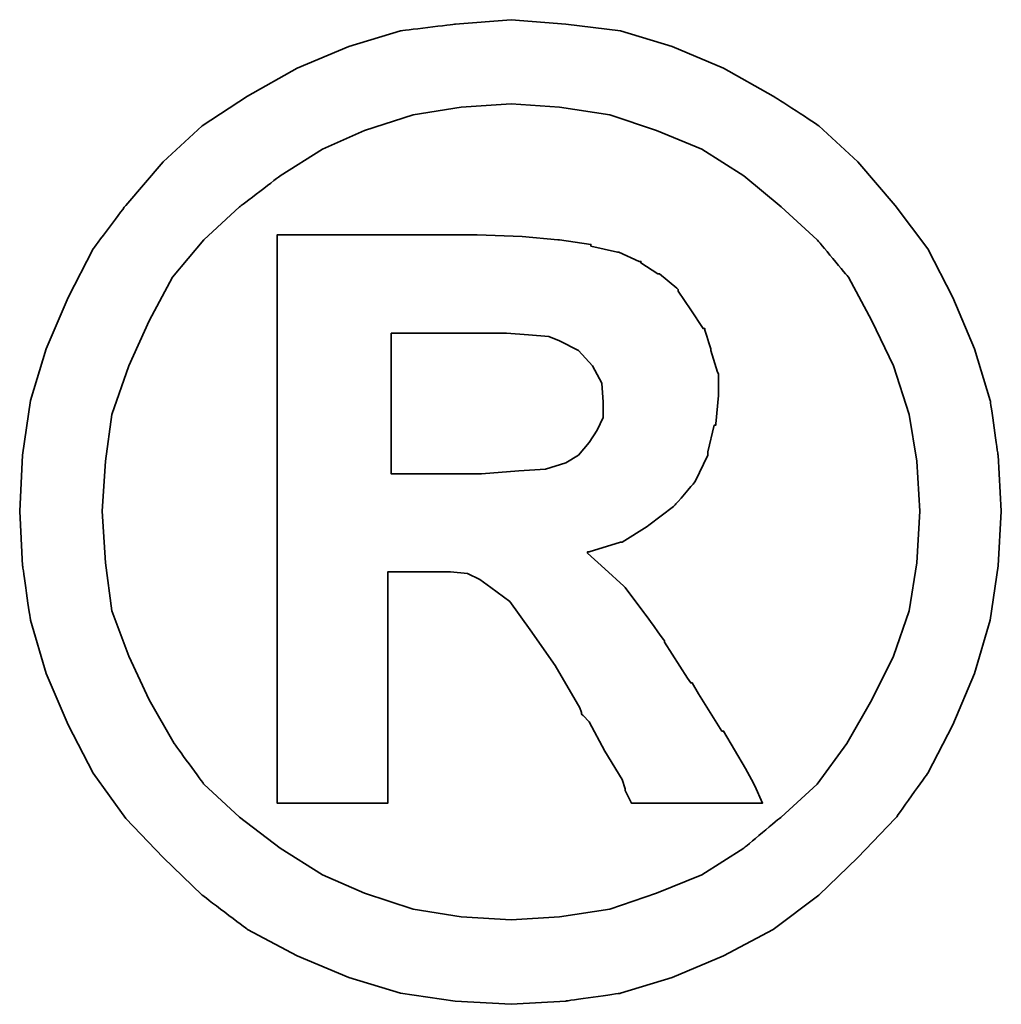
# Model space of a CAD drawing. Header units: millimetres. Extents: x -224 to -44, y 55 to 174.
# Tile 59 of 61: x -72.72 to -72.179, y 125.761 to 126.304. Entities that reach past the tile are written whole.
import ezdxf

# ---------------------------------------------------------------- set-up
doc = ezdxf.new("R2010")
doc.units = ezdxf.units.MM
doc.header["$LTSCALE"] = 0.1
doc.layers.add('DIM', color=4, linetype='CONTINUOUS')
doc.layers.add('layer 1', color=7, linetype='CONTINUOUS')

# ---------------------------------------------------------------- blocks, each defined once
blk = doc.blocks.new('TBI MOTION logo(完整正式版)')
at = {"layer": 'layer 1', "color": 22, "lineweight": 35}
for points, knots in [([(81.20634, 4.98624), (81.20634, 4.98624), (81.18649, 5.32862), (81.18649, 5.32862), (81.18649, 5.32862), (81.18649, 5.32862), (81.13886, 5.66206), (81.13886, 5.66206), (81.13886, 5.66206), (81.13886, 5.66206), (81.04359, 5.97764), (81.04359, 5.97764), (81.04359, 5.97764), (81.04359, 5.97764), (80.91061, 6.29124), (80.91061, 6.29124), (80.91061, 6.29124), (80.91061, 6.29124), (80.75778, 6.58697), (80.75778, 6.58697), (80.75778, 6.58697), (80.75778, 6.58697), (80.5593, 6.85294), (80.5593, 6.85294), (80.5593, 6.85294), (80.5593, 6.85294), (80.33105, 7.1189), (80.33105, 7.1189), (80.33105, 7.1189), (80.33105, 7.1189), (80.09287, 7.33921), (80.09287, 7.33921), (80.09287, 7.33921), (80.09287, 7.33921), (79.815, 7.51982), (79.815, 7.51982), (79.815, 7.51982), (79.815, 7.51982), (79.51133, 7.69051), (79.51133, 7.69051), (79.51133, 7.69051), (79.51133, 7.69051), (79.19773, 7.8235), (79.19773, 7.8235), (79.19773, 7.8235), (79.19773, 7.8235), (78.88215, 7.91877), (78.88215, 7.91877), (78.88215, 7.91877), (78.88215, 7.91877), (78.54871, 7.95846), (78.54871, 7.95846), (78.54871, 7.95846), (78.54871, 7.95846), (78.21526, 7.98625), (78.21526, 7.98625), (78.21526, 7.98625), (78.21526, 7.98625), (77.87388, 7.95846), (77.87388, 7.95846), (77.87388, 7.95846), (77.87388, 7.95846), (77.54044, 7.91877), (77.54044, 7.91877), (77.54044, 7.91877), (77.54044, 7.91877), (77.22485, 7.8235), (77.22485, 7.8235), (77.22485, 7.8235), (77.22485, 7.8235), (76.91027, 7.69051), (76.91027, 7.69051), (76.91027, 7.69051), (76.91027, 7.69051), (76.6056, 7.51982), (76.6056, 7.51982), (76.6056, 7.51982), (76.6056, 7.51982), (76.32972, 7.33921), (76.32972, 7.33921), (76.32972, 7.33921), (76.32972, 7.33921), (76.09154, 7.1189), (76.09154, 7.1189), (76.09154, 7.1189), (76.09154, 7.1189), (75.86329, 6.85294), (75.86329, 6.85294), (75.86329, 6.85294), (75.86329, 6.85294), (75.66382, 6.58697), (75.66382, 6.58697), (75.66382, 6.58697), (75.66382, 6.58697), (75.51099, 6.29124), (75.51099, 6.29124), (75.51099, 6.29124), (75.51099, 6.29124), (75.37702, 5.97764), (75.37702, 5.97764), (75.37702, 5.97764), (75.37702, 5.97764), (75.28175, 5.66206), (75.28175, 5.66206), (75.28175, 5.66206), (75.28175, 5.66206), (75.23411, 5.32862), (75.23411, 5.32862), (75.23411, 5.32862), (75.23411, 5.32862), (75.21625, 4.98624), (75.21625, 4.98624), (75.21625, 4.98624), (75.21625, 4.98624), (75.23411, 4.6528), (75.23411, 4.6528), (75.23411, 4.6528), (75.23411, 4.6528), (75.28175, 4.32035), (75.28175, 4.32035), (75.28175, 4.32035), (75.28175, 4.32035), (75.37702, 3.99583), (75.37702, 3.99583), (75.37702, 3.99583), (75.37702, 3.99583), (75.51099, 3.68224), (75.51099, 3.68224), (75.51099, 3.68224), (75.51099, 3.68224), (75.66382, 3.38749), (75.66382, 3.38749), (75.66382, 3.38749), (75.66382, 3.38749), (75.86329, 3.10963), (75.86329, 3.10963), (75.86329, 3.10963), (75.86329, 3.10963), (76.09154, 2.87145), (76.09154, 2.87145), (76.09154, 2.87145), (76.09154, 2.87145), (76.32972, 2.6432), (76.32972, 2.6432), (76.32972, 2.6432), (76.32972, 2.6432), (76.6056, 2.43381), (76.6056, 2.43381), (76.6056, 2.43381), (76.6056, 2.43381), (76.91027, 2.27205), (76.91027, 2.27205), (76.91027, 2.27205), (76.91027, 2.27205), (77.22485, 2.13906), (77.22485, 2.13906), (77.22485, 2.13906), (77.22485, 2.13906), (77.54044, 2.0438), (77.54044, 2.0438), (77.54044, 2.0438), (77.54044, 2.0438), (77.87388, 1.99616), (77.87388, 1.99616), (77.87388, 1.99616), (77.87388, 1.99616), (78.21526, 1.97631), (78.21526, 1.97631), (78.21526, 1.97631), (78.21526, 1.97631), (78.54871, 1.99616), (78.54871, 1.99616), (78.54871, 1.99616), (78.54871, 1.99616), (78.88215, 2.0438), (78.88215, 2.0438), (78.88215, 2.0438), (78.88215, 2.0438), (79.19773, 2.13906), (79.19773, 2.13906), (79.19773, 2.13906), (79.19773, 2.13906), (79.51133, 2.27205), (79.51133, 2.27205), (79.51133, 2.27205), (79.51133, 2.27205), (79.815, 2.43381), (79.815, 2.43381), (79.815, 2.43381), (79.815, 2.43381), (80.09287, 2.6432), (80.09287, 2.6432), (80.09287, 2.6432), (80.09287, 2.6432), (80.33105, 2.87145), (80.33105, 2.87145), (80.33105, 2.87145), (80.33105, 2.87145), (80.5593, 3.10963), (80.5593, 3.10963), (80.5593, 3.10963), (80.5593, 3.10963), (80.75778, 3.38749), (80.75778, 3.38749), (80.75778, 3.38749), (80.75778, 3.38749), (80.91061, 3.68224), (80.91061, 3.68224), (80.91061, 3.68224), (80.91061, 3.68224), (81.04359, 3.99583), (81.04359, 3.99583), (81.04359, 3.99583), (81.04359, 3.99583), (81.13886, 4.32035), (81.13886, 4.32035), (81.13886, 4.32035), (81.13886, 4.32035), (81.18649, 4.6528), (81.18649, 4.6528), (81.18649, 4.6528), (81.18649, 4.6528), (81.20634, 4.98624), (81.20634, 4.98624)], [0, 0, 0, 0, 0.0178571, 0.0178571, 0.0178571, 0.0178572, 0.0357143, 0.0357143, 0.0357143, 0.0357143, 0.0535714, 0.0535714, 0.0535714, 0.0535714, 0.0714286, 0.0714286, 0.0714286, 0.0714286, 0.0892857, 0.0892857, 0.0892857, 0.0892857, 0.1071429, 0.1071429, 0.1071429, 0.1071429, 0.125, 0.125, 0.125, 0.125, 0.1428571, 0.1428571, 0.1428571, 0.1428572, 0.1607143, 0.1607143, 0.1607143, 0.1607143, 0.1785714, 0.1785714, 0.1785714, 0.1785714, 0.1964286, 0.1964286, 0.1964286, 0.1964286, 0.2142857, 0.2142857, 0.2142857, 0.2142857, 0.2321429, 0.2321429, 0.2321429, 0.2321429, 0.25, 0.25, 0.25, 0.25, 0.2678571, 0.2678571, 0.2678571, 0.2678572, 0.2857143, 0.2857143, 0.2857143, 0.2857143, 0.3035714, 0.3035714, 0.3035714, 0.3035714, 0.3214286, 0.3214286, 0.3214286, 0.3214286, 0.3392857, 0.3392857, 0.3392857, 0.3392857, 0.3571429, 0.3571429, 0.3571429, 0.3571429, 0.375, 0.375, 0.375, 0.375, 0.3928571, 0.3928571, 0.3928571, 0.3928572, 0.4107143, 0.4107143, 0.4107143, 0.4107143, 0.4285714, 0.4285714, 0.4285714, 0.4285714, 0.4464286, 0.4464286, 0.4464286, 0.4464286, 0.4642857, 0.4642857, 0.4642857, 0.4642857, 0.4821429, 0.4821429, 0.4821429, 0.4821429, 0.5, 0.5, 0.5, 0.5, 0.5178571, 0.5178571, 0.5178571, 0.5178572, 0.5357143, 0.5357143, 0.5357143, 0.5357143, 0.5535714, 0.5535714, 0.5535714, 0.5535714, 0.5714286, 0.5714286, 0.5714286, 0.5714286, 0.5892857, 0.5892857, 0.5892857, 0.5892857, 0.6071429, 0.6071429, 0.6071429, 0.6071429, 0.625, 0.625, 0.625, 0.625, 0.6428571, 0.6428571, 0.6428571, 0.6428572, 0.6607143, 0.6607143, 0.6607143, 0.6607143, 0.6785714, 0.6785714, 0.6785714, 0.6785714, 0.6964286, 0.6964286, 0.6964286, 0.6964286, 0.7142857, 0.7142857, 0.7142857, 0.7142857, 0.7321429, 0.7321429, 0.7321429, 0.7321429, 0.75, 0.75, 0.75, 0.75, 0.7678571, 0.7678571, 0.7678571, 0.7678572, 0.7857143, 0.7857143, 0.7857143, 0.7857143, 0.8035714, 0.8035714, 0.8035714, 0.8035714, 0.8214286, 0.8214286, 0.8214286, 0.8214286, 0.8392857, 0.8392857, 0.8392857, 0.8392857, 0.8571429, 0.8571429, 0.8571429, 0.8571429, 0.875, 0.875, 0.875, 0.875, 0.8928571, 0.8928571, 0.8928571, 0.8928572, 0.9107143, 0.9107143, 0.9107143, 0.9107143, 0.9285714, 0.9285714, 0.9285714, 0.9285714, 0.9464286, 0.9464286, 0.9464286, 0.9464286, 0.9642857, 0.9642857, 0.9642857, 0.9642857, 0.9821429, 0.9821429, 0.9821429, 0.9821429, 1, 1, 1, 1]), ([(80.71014, 4.98624), (80.71014, 4.98624), (80.69129, 5.29091), (80.69129, 5.29091), (80.69129, 5.29091), (80.69129, 5.29091), (80.64464, 5.57672), (80.64464, 5.57672), (80.64464, 5.57672), (80.64464, 5.57672), (80.54937, 5.87245), (80.54937, 5.87245), (80.54937, 5.87245), (80.54937, 5.87245), (80.41639, 6.14833), (80.41639, 6.14833), (80.41639, 6.14833), (80.41639, 6.14833), (80.27349, 6.41429), (80.27349, 6.41429), (80.27349, 6.41429), (80.27349, 6.41429), (80.08295, 6.64255), (80.08295, 6.64255), (80.08295, 6.64255), (80.08295, 6.64255), (79.86264, 6.84301), (79.86264, 6.84301), (79.86264, 6.84301), (79.86264, 6.84301), (79.63439, 7.03355), (79.63439, 7.03355), (79.63439, 7.03355), (79.63439, 7.03355), (79.37835, 7.1963), (79.37835, 7.1963), (79.37835, 7.1963), (79.37835, 7.1963), (79.10246, 7.30944), (79.10246, 7.30944), (79.10246, 7.30944), (79.10246, 7.30944), (78.81665, 7.40471), (78.81665, 7.40471), (78.81665, 7.40471), (78.81665, 7.40471), (78.511, 7.45234), (78.511, 7.45234), (78.511, 7.45234), (78.511, 7.45234), (78.21526, 7.47219), (78.21526, 7.47219), (78.21526, 7.47219), (78.21526, 7.47219), (77.9106, 7.45234), (77.9106, 7.45234), (77.9106, 7.45234), (77.9106, 7.45234), (77.61685, 7.40471), (77.61685, 7.40471), (77.61685, 7.40471), (77.61685, 7.40471), (77.32012, 7.30944), (77.32012, 7.30944), (77.32012, 7.30944), (77.32012, 7.30944), (77.06309, 7.1963), (77.06309, 7.1963), (77.06309, 7.1963), (77.06309, 7.1963), (76.80606, 7.03355), (76.80606, 7.03355), (76.80606, 7.03355), (76.80606, 7.03355), (76.55797, 6.84301), (76.55797, 6.84301), (76.55797, 6.84301), (76.55797, 6.84301), (76.34063, 6.64255), (76.34063, 6.64255), (76.34063, 6.64255), (76.34063, 6.64255), (76.1491, 6.41429), (76.1491, 6.41429), (76.1491, 6.41429), (76.1491, 6.41429), (76.0062, 6.14833), (76.0062, 6.14833), (76.0062, 6.14833), (76.0062, 6.14833), (75.88314, 5.87245), (75.88314, 5.87245), (75.88314, 5.87245), (75.88314, 5.87245), (75.77794, 5.57672), (75.77794, 5.57672), (75.77794, 5.57672), (75.77794, 5.57672), (75.73924, 5.29091), (75.73924, 5.29091), (75.73924, 5.29091), (75.73924, 5.29091), (75.72039, 4.98624), (75.72039, 4.98624), (75.72039, 4.98624), (75.72039, 4.98624), (75.73924, 4.67165), (75.73924, 4.67165), (75.73924, 4.67165), (75.73924, 4.67165), (75.77794, 4.37791), (75.77794, 4.37791), (75.77794, 4.37791), (75.77794, 4.37791), (75.88314, 4.10102), (75.88314, 4.10102), (75.88314, 4.10102), (75.88314, 4.10102), (76.0062, 3.83407), (76.0062, 3.83407), (76.0062, 3.83407), (76.0062, 3.83407), (76.15902, 3.56811), (76.15902, 3.56811), (76.15902, 3.56811), (76.15902, 3.56811), (76.34063, 3.32001), (76.34063, 3.32001), (76.34063, 3.32001), (76.34063, 3.32001), (76.55797, 3.11955), (76.55797, 3.11955), (76.55797, 3.11955), (76.55797, 3.11955), (76.80606, 2.92901), (76.80606, 2.92901), (76.80606, 2.92901), (76.80606, 2.92901), (77.06309, 2.76725), (77.06309, 2.76725), (77.06309, 2.76725), (77.06309, 2.76725), (77.32012, 2.65412), (77.32012, 2.65412), (77.32012, 2.65412), (77.32012, 2.65412), (77.61685, 2.55786), (77.61685, 2.55786), (77.61685, 2.55786), (77.61685, 2.55786), (77.9106, 2.51022), (77.9106, 2.51022), (77.9106, 2.51022), (77.9106, 2.51022), (78.21526, 2.49137), (78.21526, 2.49137), (78.21526, 2.49137), (78.21526, 2.49137), (78.511, 2.51022), (78.511, 2.51022), (78.511, 2.51022), (78.511, 2.51022), (78.81665, 2.55786), (78.81665, 2.55786), (78.81665, 2.55786), (78.81665, 2.55786), (79.10246, 2.65412), (79.10246, 2.65412), (79.10246, 2.65412), (79.10246, 2.65412), (79.37835, 2.76725), (79.37835, 2.76725), (79.37835, 2.76725), (79.37835, 2.76725), (79.63439, 2.92901), (79.63439, 2.92901), (79.63439, 2.92901), (79.63439, 2.92901), (79.86264, 3.11955), (79.86264, 3.11955), (79.86264, 3.11955), (79.86264, 3.11955), (80.08295, 3.32001), (80.08295, 3.32001), (80.08295, 3.32001), (80.08295, 3.32001), (80.26356, 3.56811), (80.26356, 3.56811), (80.26356, 3.56811), (80.26356, 3.56811), (80.41639, 3.83407), (80.41639, 3.83407), (80.41639, 3.83407), (80.41639, 3.83407), (80.54937, 4.10102), (80.54937, 4.10102), (80.54937, 4.10102), (80.54937, 4.10102), (80.64464, 4.37791), (80.64464, 4.37791), (80.64464, 4.37791), (80.64464, 4.37791), (80.69129, 4.67165), (80.69129, 4.67165), (80.69129, 4.67165), (80.69129, 4.67165), (80.71014, 4.98624), (80.71014, 4.98624)], [0, 0, 0, 0, 0.0192308, 0.0192308, 0.0192308, 0.0192308, 0.0384615, 0.0384615, 0.0384615, 0.0384615, 0.0576923, 0.0576923, 0.0576923, 0.0576923, 0.0769231, 0.0769231, 0.0769231, 0.0769231, 0.0961538, 0.0961538, 0.0961538, 0.0961539, 0.1153846, 0.1153846, 0.1153846, 0.1153846, 0.1346154, 0.1346154, 0.1346154, 0.1346154, 0.1538462, 0.1538462, 0.1538462, 0.1538462, 0.1730769, 0.1730769, 0.1730769, 0.1730769, 0.1923077, 0.1923077, 0.1923077, 0.1923077, 0.2115385, 0.2115385, 0.2115385, 0.2115385, 0.2307692, 0.2307692, 0.2307692, 0.2307692, 0.25, 0.25, 0.25, 0.25, 0.2692308, 0.2692308, 0.2692308, 0.2692308, 0.2884615, 0.2884615, 0.2884615, 0.2884615, 0.3076923, 0.3076923, 0.3076923, 0.3076923, 0.3269231, 0.3269231, 0.3269231, 0.3269231, 0.3461538, 0.3461538, 0.3461538, 0.3461539, 0.3653846, 0.3653846, 0.3653846, 0.3653846, 0.3846154, 0.3846154, 0.3846154, 0.3846154, 0.4038462, 0.4038462, 0.4038462, 0.4038462, 0.4230769, 0.4230769, 0.4230769, 0.4230769, 0.4423077, 0.4423077, 0.4423077, 0.4423077, 0.4615385, 0.4615385, 0.4615385, 0.4615385, 0.4807692, 0.4807692, 0.4807692, 0.4807692, 0.5, 0.5, 0.5, 0.5, 0.5192308, 0.5192308, 0.5192308, 0.5192308, 0.5384615, 0.5384615, 0.5384615, 0.5384615, 0.5576923, 0.5576923, 0.5576923, 0.5576923, 0.5769231, 0.5769231, 0.5769231, 0.5769231, 0.5961538, 0.5961538, 0.5961538, 0.5961539, 0.6153846, 0.6153846, 0.6153846, 0.6153846, 0.6346154, 0.6346154, 0.6346154, 0.6346154, 0.6538462, 0.6538462, 0.6538462, 0.6538462, 0.6730769, 0.6730769, 0.6730769, 0.6730769, 0.6923077, 0.6923077, 0.6923077, 0.6923077, 0.7115385, 0.7115385, 0.7115385, 0.7115385, 0.7307692, 0.7307692, 0.7307692, 0.7307692, 0.75, 0.75, 0.75, 0.75, 0.7692308, 0.7692308, 0.7692308, 0.7692308, 0.7884615, 0.7884615, 0.7884615, 0.7884615, 0.8076923, 0.8076923, 0.8076923, 0.8076923, 0.8269231, 0.8269231, 0.8269231, 0.8269231, 0.8461538, 0.8461538, 0.8461538, 0.8461539, 0.8653846, 0.8653846, 0.8653846, 0.8653846, 0.8846154, 0.8846154, 0.8846154, 0.8846154, 0.9038462, 0.9038462, 0.9038462, 0.9038462, 0.9230769, 0.9230769, 0.9230769, 0.9230769, 0.9423077, 0.9423077, 0.9423077, 0.9423077, 0.9615385, 0.9615385, 0.9615385, 0.9615385, 0.9807692, 0.9807692, 0.9807692, 0.9807692, 1, 1, 1, 1]), ([(76.78721, 3.2823), (76.78721, 3.2823), (76.78721, 3.32001), (76.78721, 3.32001), (76.78721, 3.32001), (76.78721, 3.32001), (76.78721, 3.42422), (76.78721, 3.42422), (76.78721, 3.42422), (76.78721, 3.42422), (76.78721, 3.59689), (76.78721, 3.59689), (76.78721, 3.59689), (76.78721, 3.59689), (76.78721, 3.80529), (76.78721, 3.80529), (76.78721, 3.80529), (76.78721, 3.80529), (76.78721, 4.0524), (76.78721, 4.0524), (76.78721, 4.0524), (76.78721, 4.0524), (76.78721, 4.32035), (76.78721, 4.32035), (76.78721, 4.32035), (76.78721, 4.32035), (76.78721, 4.92868), (76.78721, 4.92868), (76.78721, 4.92868), (76.78721, 4.92868), (76.78721, 5.53801), (76.78721, 5.53801), (76.78721, 5.53801), (76.78721, 5.53801), (76.78721, 5.82482), (76.78721, 5.82482), (76.78721, 5.82482), (76.78721, 5.82482), (76.78721, 6.07291), (76.78721, 6.07291), (76.78721, 6.07291), (76.78721, 6.07291), (76.78721, 6.30017), (76.78721, 6.30017), (76.78721, 6.30017), (76.78721, 6.30017), (76.78721, 6.45399), (76.78721, 6.45399), (76.78721, 6.45399), (76.78721, 6.45399), (76.78721, 6.5572), (76.78721, 6.5572), (76.78721, 6.5572), (76.78721, 6.5572), (76.78721, 6.59689), (76.78721, 6.59689), (76.78721, 6.59689), (76.78721, 6.59689), (76.78721, 6.67232), (76.78721, 6.67232), (76.78721, 6.67232), (76.78721, 6.67232), (76.8537, 6.67232), (76.8537, 6.67232), (76.8537, 6.67232), (76.8537, 6.67232), (76.87355, 6.67232), (76.87355, 6.67232), (76.87355, 6.67232), (76.87355, 6.67232), (76.91027, 6.67232), (76.91027, 6.67232), (76.91027, 6.67232), (76.91027, 6.67232), (77.04424, 6.67232), (77.04424, 6.67232), (77.04424, 6.67232), (77.04424, 6.67232), (77.22485, 6.67232), (77.22485, 6.67232), (77.22485, 6.67232), (77.22485, 6.67232), (77.43524, 6.67232), (77.43524, 6.67232), (77.43524, 6.67232), (77.43524, 6.67232), (77.65357, 6.67232), (77.65357, 6.67232), (77.65357, 6.67232), (77.65357, 6.67232), (77.82625, 6.67232), (77.82625, 6.67232), (77.82625, 6.67232), (77.82625, 6.67232), (77.94037, 6.67232), (77.94037, 6.67232), (77.94037, 6.67232), (77.94037, 6.67232), (77.97709, 6.67232), (77.97709, 6.67232), (77.97709, 6.67232), (77.97709, 6.67232), (77.99694, 6.67232), (77.99694, 6.67232), (77.99694, 6.67232), (77.99694, 6.67232), (78.00686, 6.67232), (78.00686, 6.67232), (78.00686, 6.67232), (78.00686, 6.67232), (78.28275, 6.6624), (78.28275, 6.6624), (78.28275, 6.6624), (78.28275, 6.6624), (78.50107, 6.64255), (78.50107, 6.64255), (78.50107, 6.64255), (78.50107, 6.64255), (78.511, 6.64255), (78.511, 6.64255), (78.511, 6.64255), (78.511, 6.64255), (78.70154, 6.61476), (78.70154, 6.61476), (78.70154, 6.61476), (78.70154, 6.61476), (78.70154, 6.60483), (78.70154, 6.60483), (78.70154, 6.60483), (78.70154, 6.60483), (78.86429, 6.56713), (78.86429, 6.56713), (78.86429, 6.56713), (78.86429, 6.56713), (78.87223, 6.56713), (78.87223, 6.56713), (78.87223, 6.56713), (78.87223, 6.56713), (78.99727, 6.51056), (78.99727, 6.51056), (78.99727, 6.51056), (78.99727, 6.51056), (79.00719, 6.51056), (79.00719, 6.51056), (79.00719, 6.51056), (79.00719, 6.51056), (79.00719, 6.50162), (79.00719, 6.50162), (79.00719, 6.50162), (79.00719, 6.50162), (79.1104, 6.43415), (79.1104, 6.43415), (79.1104, 6.43415), (79.1104, 6.43415), (79.12132, 6.43415), (79.12132, 6.43415), (79.12132, 6.43415), (79.12132, 6.43415), (79.22552, 6.34781), (79.22552, 6.34781), (79.22552, 6.34781), (79.22552, 6.34781), (79.23544, 6.33888), (79.23544, 6.33888), (79.23544, 6.33888), (79.23544, 6.33888), (79.23544, 6.32895), (79.23544, 6.32895), (79.23544, 6.32895), (79.23544, 6.32895), (79.31087, 6.21483), (79.31087, 6.21483), (79.31087, 6.21483), (79.31087, 6.21483), (79.38629, 6.1007), (79.38629, 6.1007), (79.38629, 6.1007), (79.38629, 6.1007), (79.3972, 6.1007), (79.3972, 6.1007), (79.3972, 6.1007), (79.3972, 6.1007), (79.3972, 6.09078), (79.3972, 6.09078), (79.3972, 6.09078), (79.3972, 6.09078), (79.43392, 5.97764), (79.43392, 5.97764), (79.43392, 5.97764), (79.43392, 5.97764), (79.43392, 5.96772), (79.43392, 5.96772), (79.43392, 5.96772), (79.43392, 5.96772), (79.47362, 5.83474), (79.47362, 5.83474), (79.47362, 5.83474), (79.47362, 5.83474), (79.48156, 5.82482), (79.48156, 5.82482), (79.48156, 5.82482), (79.48156, 5.82482), (79.48156, 5.69977), (79.48156, 5.69977), (79.48156, 5.69977), (79.48156, 5.69977), (79.48156, 5.69183), (79.48156, 5.69183), (79.48156, 5.69183), (79.48156, 5.69183), (79.4637, 5.51915), (79.4637, 5.51915), (79.4637, 5.51915), (79.4637, 5.51915), (79.4637, 5.51122), (79.4637, 5.51122), (79.4637, 5.51122), (79.4637, 5.51122), (79.45377, 5.51122), (79.45377, 5.51122), (79.45377, 5.51122), (79.45377, 5.51122), (79.41507, 5.34847), (79.41507, 5.34847), (79.41507, 5.34847), (79.41507, 5.34847), (79.41507, 5.33854), (79.41507, 5.33854), (79.41507, 5.33854), (79.41507, 5.33854), (79.41507, 5.32862), (79.41507, 5.32862), (79.41507, 5.32862), (79.41507, 5.32862), (79.33865, 5.16785), (79.33865, 5.16785), (79.33865, 5.16785), (79.33865, 5.16785), (79.33071, 5.15693), (79.33071, 5.15693), (79.33071, 5.15693), (79.33071, 5.15693), (79.2156, 5.02495), (79.2156, 5.02495), (79.2156, 5.02495), (79.2156, 5.02495), (79.20567, 5.01502), (79.20567, 5.01502), (79.20567, 5.01502), (79.20567, 5.01502), (79.05483, 4.89991), (79.05483, 4.89991), (79.05483, 4.89991), (79.05483, 4.89991), (79.04491, 4.89197), (79.04491, 4.89197), (79.04491, 4.89197), (79.04491, 4.89197), (78.89208, 4.7967), (78.89208, 4.7967), (78.89208, 4.7967), (78.89208, 4.7967), (78.88215, 4.7967), (78.88215, 4.7967), (78.88215, 4.7967), (78.88215, 4.7967), (78.69161, 4.73913), (78.69161, 4.73913), (78.69161, 4.73913), (78.69161, 4.73913), (78.68169, 4.73913), (78.68169, 4.73913), (78.68169, 4.73913), (78.68169, 4.73913), (78.68169, 4.72921), (78.68169, 4.72921), (78.68169, 4.72921), (78.68169, 4.72921), (78.78688, 4.63394), (78.78688, 4.63394), (78.78688, 4.63394), (78.78688, 4.63394), (78.902, 4.52875), (78.902, 4.52875), (78.902, 4.52875), (78.902, 4.52875), (78.91093, 4.52081), (78.91093, 4.52081), (78.91093, 4.52081), (78.91093, 4.52081), (79.02506, 4.36798), (79.02506, 4.36798), (79.02506, 4.36798), (79.02506, 4.36798), (79.1501, 4.1953), (79.1501, 4.1953), (79.1501, 4.1953), (79.1501, 4.1953), (79.1501, 4.18736), (79.1501, 4.18736), (79.1501, 4.18736), (79.1501, 4.18736), (79.29201, 3.96705), (79.29201, 3.96705), (79.29201, 3.96705), (79.29201, 3.96705), (79.31087, 3.93828), (79.31087, 3.93828), (79.31087, 3.93828), (79.31087, 3.93828), (79.32079, 3.93828), (79.32079, 3.93828), (79.32079, 3.93828), (79.32079, 3.93828), (79.3585, 3.87178), (79.3585, 3.87178), (79.3585, 3.87178), (79.3585, 3.87178), (79.50141, 3.64353), (79.50141, 3.64353), (79.50141, 3.64353), (79.50141, 3.64353), (79.51133, 3.64353), (79.51133, 3.64353), (79.51133, 3.64353), (79.51133, 3.64353), (79.64431, 3.41528), (79.64431, 3.41528), (79.64431, 3.41528), (79.64431, 3.41528), (79.68202, 3.3478), (79.68202, 3.3478), (79.68202, 3.3478), (79.68202, 3.3478), (79.70187, 3.31009), (79.70187, 3.31009), (79.70187, 3.31009), (79.70187, 3.31009), (79.7495, 3.2049), (79.7495, 3.2049), (79.7495, 3.2049), (79.7495, 3.2049), (79.64431, 3.2049), (79.64431, 3.2049), (79.64431, 3.2049), (79.64431, 3.2049), (79.62546, 3.2049), (79.62546, 3.2049), (79.62546, 3.2049), (79.62546, 3.2049), (79.53912, 3.2049), (79.53912, 3.2049), (79.53912, 3.2049), (79.53912, 3.2049), (79.31087, 3.2049), (79.31087, 3.2049), (79.31087, 3.2049), (79.31087, 3.2049), (79.08262, 3.2049), (79.08262, 3.2049), (79.08262, 3.2049), (79.08262, 3.2049), (79.00719, 3.2049), (79.00719, 3.2049), (79.00719, 3.2049), (79.00719, 3.2049), (78.98735, 3.2049), (78.98735, 3.2049), (78.98735, 3.2049), (78.98735, 3.2049), (78.94964, 3.2049), (78.94964, 3.2049), (78.94964, 3.2049), (78.94964, 3.2049), (78.92979, 3.24459), (78.92979, 3.24459), (78.92979, 3.24459), (78.92979, 3.24459), (78.91093, 3.2823), (78.91093, 3.2823), (78.91093, 3.2823), (78.91093, 3.2823), (78.91093, 3.29223), (78.91093, 3.29223), (78.91093, 3.29223), (78.91093, 3.29223), (78.89208, 3.3478), (78.89208, 3.3478), (78.89208, 3.3478), (78.89208, 3.3478), (78.78688, 3.52048), (78.78688, 3.52048), (78.78688, 3.52048), (78.78688, 3.52048), (78.69161, 3.7001), (78.69161, 3.7001), (78.69161, 3.7001), (78.69161, 3.7001), (78.6539, 3.7388), (78.6539, 3.7388), (78.6539, 3.7388), (78.6539, 3.7388), (78.64398, 3.74873), (78.64398, 3.74873), (78.64398, 3.74873), (78.64398, 3.74873), (78.64398, 3.75766), (78.64398, 3.75766), (78.64398, 3.75766), (78.64398, 3.75766), (78.63405, 3.78644), (78.63405, 3.78644), (78.63405, 3.78644), (78.63405, 3.78644), (78.48321, 4.04347), (78.48321, 4.04347), (78.48321, 4.04347), (78.48321, 4.04347), (78.33038, 4.2618), (78.33038, 4.2618), (78.33038, 4.2618), (78.33038, 4.2618), (78.20732, 4.43447), (78.20732, 4.43447), (78.20732, 4.43447), (78.20732, 4.43447), (78.09221, 4.52081), (78.09221, 4.52081), (78.09221, 4.52081), (78.09221, 4.52081), (78.02472, 4.56845), (78.02472, 4.56845), (78.02472, 4.56845), (78.02472, 4.56845), (77.9493, 4.60616), (77.9493, 4.60616), (77.9493, 4.60616), (77.9493, 4.60616), (77.8451, 4.61608), (77.8451, 4.61608), (77.8451, 4.61608), (77.8451, 4.61608), (77.71113, 4.61608), (77.71113, 4.61608), (77.71113, 4.61608), (77.71113, 4.61608), (77.69128, 4.61608), (77.69128, 4.61608), (77.69128, 4.61608), (77.69128, 4.61608), (77.67342, 4.61608), (77.67342, 4.61608), (77.67342, 4.61608), (77.67342, 4.61608), (77.5583, 4.61608), (77.5583, 4.61608), (77.5583, 4.61608), (77.5583, 4.61608), (77.46303, 4.61608), (77.46303, 4.61608), (77.46303, 4.61608), (77.46303, 4.61608), (77.46303, 4.54761), (77.46303, 4.54761), (77.46303, 4.54761), (77.46303, 4.54761), (77.46303, 4.47318), (77.46303, 4.47318), (77.46303, 4.47318), (77.46303, 4.47318), (77.46303, 4.24294), (77.46303, 4.24294), (77.46303, 4.24294), (77.46303, 4.24294), (77.46303, 3.99583), (77.46303, 3.99583), (77.46303, 3.99583), (77.46303, 3.99583), (77.46303, 3.72888), (77.46303, 3.72888), (77.46303, 3.72888), (77.46303, 3.72888), (77.46303, 3.51055), (77.46303, 3.51055), (77.46303, 3.51055), (77.46303, 3.51055), (77.46303, 3.42422), (77.46303, 3.42422), (77.46303, 3.42422), (77.46303, 3.42422), (77.46303, 3.35773), (77.46303, 3.35773), (77.46303, 3.35773), (77.46303, 3.35773), (77.46303, 3.30017), (77.46303, 3.30017), (77.46303, 3.30017), (77.46303, 3.30017), (77.46303, 3.2823), (77.46303, 3.2823), (77.46303, 3.2823), (77.46303, 3.2823), (77.46303, 3.2049), (77.46303, 3.2049), (77.46303, 3.2049), (77.46303, 3.2049), (77.39753, 3.2049), (77.39753, 3.2049), (77.39753, 3.2049), (77.39753, 3.2049), (77.37768, 3.2049), (77.37768, 3.2049), (77.37768, 3.2049), (77.37768, 3.2049), (77.32012, 3.2049), (77.32012, 3.2049), (77.32012, 3.2049), (77.32012, 3.2049), (77.12165, 3.2049), (77.12165, 3.2049), (77.12165, 3.2049), (77.12165, 3.2049), (76.94897, 3.2049), (76.94897, 3.2049), (76.94897, 3.2049), (76.94897, 3.2049), (76.8924, 3.2049), (76.8924, 3.2049), (76.8924, 3.2049), (76.8924, 3.2049), (76.8537, 3.2049), (76.8537, 3.2049), (76.8537, 3.2049), (76.8537, 3.2049), (76.78721, 3.2049), (76.78721, 3.2049), (76.78721, 3.2049), (76.78721, 3.2049), (76.78721, 3.2823), (76.78721, 3.2823)], [0, 0, 0, 0, 0.0074074, 0.0074074, 0.0074074, 0.0074074, 0.0148148, 0.0148148, 0.0148148, 0.0148148, 0.0222222, 0.0222222, 0.0222222, 0.0222222, 0.0296296, 0.0296296, 0.0296296, 0.0296296, 0.037037, 0.037037, 0.037037, 0.037037, 0.0444444, 0.0444444, 0.0444444, 0.0444445, 0.0518519, 0.0518519, 0.0518519, 0.0518519, 0.0592593, 0.0592593, 0.0592593, 0.0592593, 0.0666667, 0.0666667, 0.0666667, 0.0666667, 0.0740741, 0.0740741, 0.0740741, 0.0740741, 0.0814815, 0.0814815, 0.0814815, 0.0814815, 0.0888889, 0.0888889, 0.0888889, 0.0888889, 0.0962963, 0.0962963, 0.0962963, 0.0962963, 0.1037037, 0.1037037, 0.1037037, 0.1037037, 0.1111111, 0.1111111, 0.1111111, 0.1111111, 0.1185185, 0.1185185, 0.1185185, 0.1185185, 0.1259259, 0.1259259, 0.1259259, 0.1259259, 0.1333333, 0.1333333, 0.1333333, 0.1333333, 0.1407407, 0.1407407, 0.1407407, 0.1407408, 0.1481481, 0.1481481, 0.1481481, 0.1481482, 0.1555556, 0.1555556, 0.1555556, 0.1555556, 0.162963, 0.162963, 0.162963, 0.162963, 0.1703704, 0.1703704, 0.1703704, 0.1703704, 0.1777778, 0.1777778, 0.1777778, 0.1777778, 0.1851852, 0.1851852, 0.1851852, 0.1851852, 0.1925926, 0.1925926, 0.1925926, 0.1925926, 0.2, 0.2, 0.2, 0.2, 0.2074074, 0.2074074, 0.2074074, 0.2074074, 0.2148148, 0.2148148, 0.2148148, 0.2148148, 0.2222222, 0.2222222, 0.2222222, 0.2222222, 0.2296296, 0.2296296, 0.2296296, 0.2296296, 0.237037, 0.237037, 0.237037, 0.237037, 0.2444444, 0.2444444, 0.2444444, 0.2444445, 0.2518519, 0.2518519, 0.2518519, 0.2518519, 0.2592593, 0.2592593, 0.2592593, 0.2592593, 0.2666667, 0.2666667, 0.2666667, 0.2666667, 0.2740741, 0.2740741, 0.2740741, 0.2740741, 0.2814815, 0.2814815, 0.2814815, 0.2814815, 0.2888889, 0.2888889, 0.2888889, 0.2888889, 0.2962963, 0.2962963, 0.2962963, 0.2962963, 0.3037037, 0.3037037, 0.3037037, 0.3037037, 0.3111111, 0.3111111, 0.3111111, 0.3111111, 0.3185185, 0.3185185, 0.3185185, 0.3185185, 0.3259259, 0.3259259, 0.3259259, 0.3259259, 0.3333333, 0.3333333, 0.3333333, 0.3333333, 0.3407407, 0.3407407, 0.3407407, 0.3407408, 0.3481481, 0.3481481, 0.3481481, 0.3481482, 0.3555556, 0.3555556, 0.3555556, 0.3555556, 0.362963, 0.362963, 0.362963, 0.362963, 0.3703704, 0.3703704, 0.3703704, 0.3703704, 0.3777778, 0.3777778, 0.3777778, 0.3777778, 0.3851852, 0.3851852, 0.3851852, 0.3851852, 0.3925926, 0.3925926, 0.3925926, 0.3925926, 0.4, 0.4, 0.4, 0.4, 0.4074074, 0.4074074, 0.4074074, 0.4074074, 0.4148148, 0.4148148, 0.4148148, 0.4148148, 0.4222222, 0.4222222, 0.4222222, 0.4222222, 0.4296296, 0.4296296, 0.4296296, 0.4296296, 0.437037, 0.437037, 0.437037, 0.437037, 0.4444444, 0.4444444, 0.4444444, 0.4444445, 0.4518519, 0.4518519, 0.4518519, 0.4518519, 0.4592593, 0.4592593, 0.4592593, 0.4592593, 0.4666667, 0.4666667, 0.4666667, 0.4666667, 0.4740741, 0.4740741, 0.4740741, 0.4740741, 0.4814815, 0.4814815, 0.4814815, 0.4814815, 0.4888889, 0.4888889, 0.4888889, 0.4888889, 0.4962963, 0.4962963, 0.4962963, 0.4962963, 0.5037037, 0.5037037, 0.5037037, 0.5037037, 0.5111111, 0.5111111, 0.5111111, 0.5111111, 0.5185185, 0.5185185, 0.5185185, 0.5185185, 0.5259259, 0.5259259, 0.5259259, 0.5259259, 0.5333333, 0.5333333, 0.5333333, 0.5333333, 0.5407407, 0.5407407, 0.5407407, 0.5407408, 0.5481481, 0.5481481, 0.5481481, 0.5481482, 0.5555556, 0.5555556, 0.5555556, 0.5555556, 0.562963, 0.562963, 0.562963, 0.562963, 0.5703704, 0.5703704, 0.5703704, 0.5703704, 0.5777778, 0.5777778, 0.5777778, 0.5777778, 0.5851852, 0.5851852, 0.5851852, 0.5851852, 0.5925926, 0.5925926, 0.5925926, 0.5925926, 0.6, 0.6, 0.6, 0.6, 0.6074074, 0.6074074, 0.6074074, 0.6074074, 0.6148148, 0.6148148, 0.6148148, 0.6148148, 0.6222222, 0.6222222, 0.6222222, 0.6222222, 0.6296296, 0.6296296, 0.6296296, 0.6296296, 0.637037, 0.637037, 0.637037, 0.637037, 0.6444444, 0.6444444, 0.6444444, 0.6444445, 0.6518519, 0.6518519, 0.6518519, 0.6518519, 0.6592593, 0.6592593, 0.6592593, 0.6592593, 0.6666667, 0.6666667, 0.6666667, 0.6666667, 0.6740741, 0.6740741, 0.6740741, 0.6740741, 0.6814815, 0.6814815, 0.6814815, 0.6814815, 0.6888889, 0.6888889, 0.6888889, 0.6888889, 0.6962963, 0.6962963, 0.6962963, 0.6962963, 0.7037037, 0.7037037, 0.7037037, 0.7037037, 0.7111111, 0.7111111, 0.7111111, 0.7111111, 0.7185185, 0.7185185, 0.7185185, 0.7185185, 0.7259259, 0.7259259, 0.7259259, 0.7259259, 0.7333333, 0.7333333, 0.7333333, 0.7333333, 0.7407407, 0.7407407, 0.7407407, 0.7407408, 0.7481481, 0.7481481, 0.7481481, 0.7481482, 0.7555556, 0.7555556, 0.7555556, 0.7555556, 0.762963, 0.762963, 0.762963, 0.762963, 0.7703704, 0.7703704, 0.7703704, 0.7703704, 0.7777778, 0.7777778, 0.7777778, 0.7777778, 0.7851852, 0.7851852, 0.7851852, 0.7851852, 0.7925926, 0.7925926, 0.7925926, 0.7925926, 0.8, 0.8, 0.8, 0.8, 0.8074074, 0.8074074, 0.8074074, 0.8074074, 0.8148148, 0.8148148, 0.8148148, 0.8148148, 0.8222222, 0.8222222, 0.8222222, 0.8222222, 0.8296296, 0.8296296, 0.8296296, 0.8296296, 0.837037, 0.837037, 0.837037, 0.837037, 0.8444444, 0.8444444, 0.8444444, 0.8444445, 0.8518519, 0.8518519, 0.8518519, 0.8518519, 0.8592593, 0.8592593, 0.8592593, 0.8592593, 0.8666667, 0.8666667, 0.8666667, 0.8666667, 0.8740741, 0.8740741, 0.8740741, 0.8740741, 0.8814815, 0.8814815, 0.8814815, 0.8814815, 0.8888889, 0.8888889, 0.8888889, 0.8888889, 0.8962963, 0.8962963, 0.8962963, 0.8962963, 0.9037037, 0.9037037, 0.9037037, 0.9037037, 0.9111111, 0.9111111, 0.9111111, 0.9111111, 0.9185185, 0.9185185, 0.9185185, 0.9185185, 0.9259259, 0.9259259, 0.9259259, 0.9259259, 0.9333333, 0.9333333, 0.9333333, 0.9333333, 0.9407407, 0.9407407, 0.9407407, 0.9407408, 0.9481481, 0.9481481, 0.9481481, 0.9481482, 0.9555556, 0.9555556, 0.9555556, 0.9555556, 0.962963, 0.962963, 0.962963, 0.962963, 0.9703704, 0.9703704, 0.9703704, 0.9703704, 0.9777778, 0.9777778, 0.9777778, 0.9777778, 0.9851852, 0.9851852, 0.9851852, 0.9851852, 0.9925926, 0.9925926, 0.9925926, 0.9925926, 1, 1, 1, 1]), ([(77.48288, 6.07291), (77.48288, 6.07291), (77.48288, 5.99551), (77.48288, 5.99551), (77.48288, 5.99551), (77.48288, 5.99551), (77.48288, 5.82482), (77.48288, 5.82482), (77.48288, 5.82482), (77.48288, 5.82482), (77.48288, 5.63328), (77.48288, 5.63328), (77.48288, 5.63328), (77.48288, 5.63328), (77.48288, 5.46358), (77.48288, 5.46358), (77.48288, 5.46358), (77.48288, 5.46358), (77.48288, 5.29091), (77.48288, 5.29091), (77.48288, 5.29091), (77.48288, 5.29091), (77.48288, 5.21449), (77.48288, 5.21449), (77.48288, 5.21449), (77.48288, 5.21449), (77.50074, 5.21449), (77.50074, 5.21449), (77.50074, 5.21449), (77.50074, 5.21449), (77.71113, 5.21449), (77.71113, 5.21449), (77.71113, 5.21449), (77.71113, 5.21449), (77.94037, 5.21449), (77.94037, 5.21449), (77.94037, 5.21449), (77.94037, 5.21449), (78.01579, 5.21449), (78.01579, 5.21449), (78.01579, 5.21449), (78.01579, 5.21449), (78.03465, 5.21449), (78.03465, 5.21449), (78.03465, 5.21449), (78.03465, 5.21449), (78.2629, 5.23335), (78.2629, 5.23335), (78.2629, 5.23335), (78.2629, 5.23335), (78.42565, 5.24327), (78.42565, 5.24327), (78.42565, 5.24327), (78.42565, 5.24327), (78.54871, 5.28098), (78.54871, 5.28098), (78.54871, 5.28098), (78.54871, 5.28098), (78.62611, 5.32862), (78.62611, 5.32862), (78.62611, 5.32862), (78.62611, 5.32862), (78.69161, 5.40503), (78.69161, 5.40503), (78.69161, 5.40503), (78.69161, 5.40503), (78.73925, 5.48145), (78.73925, 5.48145), (78.73925, 5.48145), (78.73925, 5.48145), (78.77696, 5.55885), (78.77696, 5.55885), (78.77696, 5.55885), (78.77696, 5.55885), (78.77696, 5.65214), (78.77696, 5.65214), (78.77696, 5.65214), (78.77696, 5.65214), (78.76902, 5.76726), (78.76902, 5.76726), (78.76902, 5.76726), (78.76902, 5.76726), (78.71146, 5.87245), (78.71146, 5.87245), (78.71146, 5.87245), (78.71146, 5.87245), (78.62611, 5.96772), (78.62611, 5.96772), (78.62611, 5.96772), (78.62611, 5.96772), (78.511, 6.02528), (78.511, 6.02528), (78.511, 6.02528), (78.511, 6.02528), (78.44451, 6.05306), (78.44451, 6.05306), (78.44451, 6.05306), (78.44451, 6.05306), (78.32046, 6.06299), (78.32046, 6.06299), (78.32046, 6.06299), (78.32046, 6.06299), (78.18748, 6.07291), (78.18748, 6.07291), (78.18748, 6.07291), (78.18748, 6.07291), (77.99694, 6.07291), (77.99694, 6.07291), (77.99694, 6.07291), (77.99694, 6.07291), (77.97709, 6.07291), (77.97709, 6.07291), (77.97709, 6.07291), (77.97709, 6.07291), (77.90167, 6.07291), (77.90167, 6.07291), (77.90167, 6.07291), (77.90167, 6.07291), (77.69128, 6.07291), (77.69128, 6.07291), (77.69128, 6.07291), (77.69128, 6.07291), (77.50074, 6.07291), (77.50074, 6.07291), (77.50074, 6.07291), (77.50074, 6.07291), (77.48288, 6.07291), (77.48288, 6.07291)], [0, 0, 0, 0, 0.03125, 0.03125, 0.03125, 0.03125, 0.0625, 0.0625, 0.0625, 0.0625, 0.09375, 0.09375, 0.09375, 0.09375, 0.125, 0.125, 0.125, 0.125, 0.15625, 0.15625, 0.15625, 0.15625, 0.1875, 0.1875, 0.1875, 0.1875, 0.21875, 0.21875, 0.21875, 0.21875, 0.25, 0.25, 0.25, 0.25, 0.28125, 0.28125, 0.28125, 0.28125, 0.3125, 0.3125, 0.3125, 0.3125, 0.34375, 0.34375, 0.34375, 0.34375, 0.375, 0.375, 0.375, 0.375, 0.40625, 0.40625, 0.40625, 0.40625, 0.4375, 0.4375, 0.4375, 0.4375, 0.46875, 0.46875, 0.46875, 0.46875, 0.5, 0.5, 0.5, 0.5, 0.53125, 0.53125, 0.53125, 0.53125, 0.5625, 0.5625, 0.5625, 0.5625, 0.59375, 0.59375, 0.59375, 0.59375, 0.625, 0.625, 0.625, 0.625, 0.65625, 0.65625, 0.65625, 0.65625, 0.6875, 0.6875, 0.6875, 0.6875, 0.71875, 0.71875, 0.71875, 0.71875, 0.75, 0.75, 0.75, 0.75, 0.78125, 0.78125, 0.78125, 0.78125, 0.8125, 0.8125, 0.8125, 0.8125, 0.84375, 0.84375, 0.84375, 0.84375, 0.875, 0.875, 0.875, 0.875, 0.90625, 0.90625, 0.90625, 0.90625, 0.9375, 0.9375, 0.9375, 0.9375, 0.96875, 0.96875, 0.96875, 0.96875, 1, 1, 1, 1])]:
    blk.add_open_spline(points, degree=3, knots=knots, dxfattribs=at)

msp = doc.modelspace()

# ---------------------------------------------------------------- block references
at = {"layer": 'DIM', "color": 7, "xscale": 0.0903878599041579, "yscale": 0.0903878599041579, "zscale": 0.0903878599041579}
msp.add_blockref('TBI MOTION logo(完整正式版)', (-79.51878, 125.58214), dxfattribs=at)

doc.saveas('drawing.dxf')
